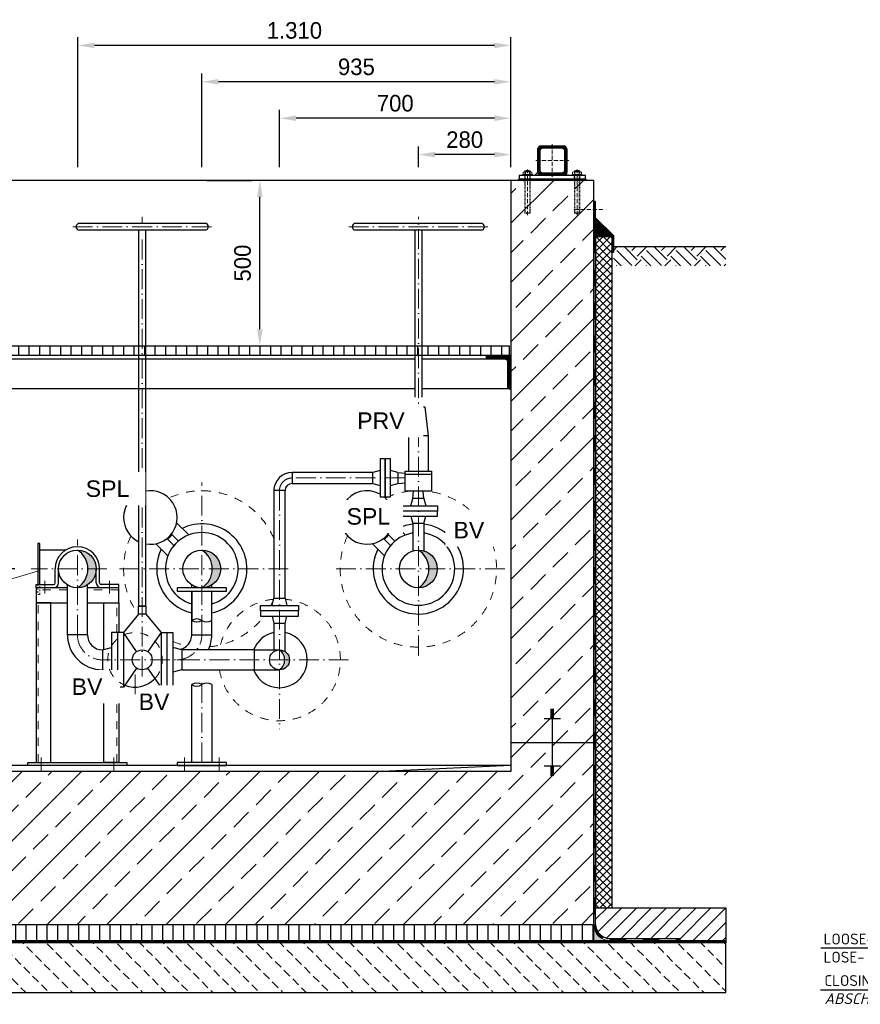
# Model space of a CAD drawing. Header units: millimetres. Extents: x 3814 to 923545, y -36595 to -4911.
# Tile 50 of 54: x 29420 to 31962, y -13142 to -10165. Entities that reach past the tile are written whole.
import ezdxf

# ---------------------------------------------------------------- set-up
doc = ezdxf.new("R2010")
doc.units = ezdxf.units.MM
doc.linetypes.add('ACAD_ISO10W100', pattern=[18, 12, -3, 0, -3])
doc.linetypes.add('JIS_02_1.0', pattern=[2, 1, -1])
for name, color, linetype, lineweight in [('Bemaßung', 7, 'Continuous', 9), ('Beschriftung', 7, 'Continuous', 9), ('P------T2', 7, 'Continuous', 18), ('P-DABDICHTUNG', 7, 'Continuous', 18)]:
    doc.layers.add(name, color=color, linetype=linetype, lineweight=lineweight)
doc.layers.add('P-MU050ENTL', color=7, linetype='Continuous')
doc.layers.add('Rohrdurchführung mit Folienabdeckung', color=7, linetype='Continuous')
doc.styles.add('LBB3.5M1000', font='isocp.shx', dxfattribs={"height": 3.5})
doc.dimstyles.new('DIN', dxfattribs={"dimtxt": 2.5, "dimasz": 2.5, "dimexe": 1.25, "dimexo": 0.625, "dimtad": 1, "dimtih": 1, "dimdec": 4, "dimdsep": 46, "dimlunit": 6, "dimtxsty": 'Standard', "dimcen": 2.5, "dimadec": 0, "dimazin": 0, "dimtfac": 1, "dimtdec": 4, "dimtmove": 0, "dimatfit": 3, "dimfxl": 0, "dimtvp": 1, "dimtolj": 1, "dimtzin": 0, "dimarcsym": 0})

# ---------------------------------------------------------------- blocks, each defined once
blk = doc.blocks.new('*D34')
at = {"layer": 'Bemaßung', "color": 0, "lineweight": -2, "transparency": 16777216}
for p, q in [((29405, -10650.6), (29340.5, -10650.6)), ((29365.5, -11775.6), (29365.5, -10700.6)), ((29405, -11825.6), (29340.5, -11825.6))]:
    blk.add_line(p, q, dxfattribs=at)
at = {"layer": 'Bemaßung', "color": 0, "transparency": 16777216}
for points in [[(29357.2, -10700.6), (29373.8, -10700.6), (29365.5, -10650.6)], [(29357.2, -11775.6), (29373.8, -11775.6), (29365.5, -11825.6)]]:
    blk.add_solid(points, dxfattribs=at)
at = {"layer": 'DEFPOINTS', "color": 0, "transparency": 16777216}
for p in [(29365.5, -10650.6), (29505, -10650.6), (29505, -11825.6)]:
    blk.add_point(p, dxfattribs=at)
at = {"layer": 'Bemaßung', "color": 0, "transparency": 16777216, "insert": (29293.5, -11435.8), "char_height": 50, "attachment_point": 5, "rotation": 90}
blk.add_mtext('\\A1;1.175', dxfattribs=at)
blk = doc.blocks.new('*D35')
at = {"layer": 'Bemaßung', "color": 0, "lineweight": -2, "transparency": 16777216}
for p, q in [((29986.2, -10650.6), (30121.2, -10650.6)), ((30146.2, -11100.6), (30146.2, -10700.6)), ((29986.2, -11150.6), (30121.2, -11150.6))]:
    blk.add_line(p, q, dxfattribs=at)
at = {"layer": 'Bemaßung', "color": 0, "transparency": 16777216}
for points in [[(30137.8, -10700.6), (30154.5, -10700.6), (30146.2, -10650.6)], [(30137.8, -11100.6), (30154.5, -11100.6), (30146.2, -11150.6)]]:
    blk.add_solid(points, dxfattribs=at)
at = {"layer": 'DEFPOINTS', "color": 0, "transparency": 16777216}
for p in [(30146.2, -10650.6), (30146.2, -10650.6), (30146.2, -11150.6)]:
    blk.add_point(p, dxfattribs=at)
at = {"layer": 'Bemaßung', "color": 0, "transparency": 16777216, "insert": (30094.1, -10900.6), "char_height": 50, "attachment_point": 5, "rotation": 90}
blk.add_mtext('\\A1;500', dxfattribs=at)
blk = doc.blocks.new('*D39')
at = {"layer": 'Bemaßung', "color": 0, "lineweight": -2, "transparency": 16777216}
for p, q in [((30625.7, -10610.6), (30625.7, -10547.6)), ((30905.7, -10610.6), (30905.7, -10547.6)), ((30855.7, -10572.6), (30675.7, -10572.6))]:
    blk.add_line(p, q, dxfattribs=at)
at = {"layer": 'Bemaßung', "color": 0, "transparency": 16777216}
for points in [[(30675.7, -10564.2), (30675.7, -10580.9), (30625.7, -10572.6)], [(30855.7, -10564.2), (30855.7, -10580.9), (30905.7, -10572.6)]]:
    blk.add_solid(points, dxfattribs=at)
at = {"layer": 'DEFPOINTS', "color": 0, "transparency": 16777216}
for p in [(30625.7, -10572.6), (30625.7, -10650.6), (30905.7, -10650.6)]:
    blk.add_point(p, dxfattribs=at)
at = {"layer": 'Bemaßung', "color": 0, "transparency": 16777216, "insert": (30765.7, -10527.6), "char_height": 50, "attachment_point": 5}
blk.add_mtext('\\A1;280', dxfattribs=at)
blk = doc.blocks.new('*D40')
at = {"layer": 'Bemaßung', "color": 0, "lineweight": -2, "transparency": 16777216}
for p, q in [((30205.7, -10610.6), (30205.7, -10437.5)), ((30905.7, -10610.6), (30905.7, -10437.5)), ((30855.7, -10462.5), (30255.7, -10462.5))]:
    blk.add_line(p, q, dxfattribs=at)
at = {"layer": 'Bemaßung', "color": 0, "transparency": 16777216}
for points in [[(30255.7, -10454.2), (30255.7, -10470.8), (30205.7, -10462.5)], [(30855.7, -10454.2), (30855.7, -10470.8), (30905.7, -10462.5)]]:
    blk.add_solid(points, dxfattribs=at)
at = {"layer": 'DEFPOINTS', "color": 0, "transparency": 16777216}
for p in [(30205.7, -10462.5), (30205.7, -10650.6), (30905.7, -10650.6)]:
    blk.add_point(p, dxfattribs=at)
at = {"layer": 'Bemaßung', "color": 0, "transparency": 16777216, "insert": (30555.7, -10417.5), "char_height": 50, "attachment_point": 5}
blk.add_mtext('\\A1;700', dxfattribs=at)
blk = doc.blocks.new('*D41')
at = {"layer": 'Bemaßung', "color": 0, "lineweight": -2, "transparency": 16777216}
for p, q in [((29970.7, -10610.6), (29970.7, -10327.4)), ((30905.7, -10610.6), (30905.7, -10327.4)), ((30855.7, -10352.4), (30020.7, -10352.4))]:
    blk.add_line(p, q, dxfattribs=at)
at = {"layer": 'Bemaßung', "color": 0, "transparency": 16777216}
for points in [[(30020.7, -10344.1), (30020.7, -10360.8), (29970.7, -10352.4)], [(30855.7, -10344.1), (30855.7, -10360.8), (30905.7, -10352.4)]]:
    blk.add_solid(points, dxfattribs=at)
at = {"layer": 'DEFPOINTS', "color": 0, "transparency": 16777216}
for p in [(29970.7, -10352.4), (29970.7, -10650.6), (30905.7, -10650.6)]:
    blk.add_point(p, dxfattribs=at)
at = {"layer": 'Bemaßung', "color": 0, "transparency": 16777216, "insert": (30438.2, -10307.4), "char_height": 50, "attachment_point": 5}
blk.add_mtext('\\A1;935', dxfattribs=at)
blk = doc.blocks.new('*D46')
at = {"layer": 'Bemaßung', "color": 0, "lineweight": -2, "transparency": 16777216}
for p, q in [((29595.7, -10610.6), (29595.7, -10217.3)), ((30855.7, -10242.3), (29645.7, -10242.3)), ((30905.7, -10610.6), (30905.7, -10217.3))]:
    blk.add_line(p, q, dxfattribs=at)
at = {"layer": 'Bemaßung', "color": 0, "transparency": 16777216}
for points in [[(29645.7, -10234), (29645.7, -10250.7), (29595.7, -10242.3)], [(30855.7, -10234), (30855.7, -10250.7), (30905.7, -10242.3)]]:
    blk.add_solid(points, dxfattribs=at)
at = {"layer": 'DEFPOINTS', "color": 0, "transparency": 16777216}
for p in [(29595.7, -10242.3), (29595.7, -10650.6), (30905.7, -10650.6)]:
    blk.add_point(p, dxfattribs=at)
at = {"layer": 'Bemaßung', "color": 0, "transparency": 16777216, "insert": (30250.7, -10197.3), "char_height": 50, "attachment_point": 5}
blk.add_mtext('\\A1;1.310', dxfattribs=at)

msp = doc.modelspace()

# ---------------------------------------------------------------- hatches: boundary and pattern name
at = {"lineweight": 5}
h = msp.add_hatch(dxfattribs=at)
h.set_pattern_fill('ANSI31', color=0)
h.set_pattern_definition([(45, (-121417.2412, 28680.0378), (-2.24506403, 2.24506403), [])])
edge = h.paths.add_edge_path()
edge.add_line((31063.66479, -10545.55504), (30997.66479, -10545.55504))
edge.add_arc((30997.66479, -10557.55504), 12, 90, 180)
edge.add_line((30985.66479, -10557.55504), (30985.66479, -10623.55504))
edge.add_arc((30997.66479, -10623.55504), 12, 180, 270)
edge.add_line((30997.66479, -10635.55504), (31063.66479, -10635.55504))
edge.add_arc((31063.66479, -10623.55504), 12, 270, 360)
edge.add_line((31075.66479, -10623.55504), (31075.66479, -10557.55504))
edge.add_arc((31063.66479, -10557.55504), 12, 0, 90)
edge = h.paths.add_edge_path(flags=16)
edge.add_arc((31059.66479, -10619.55504), 8, 270, 360)
edge.add_line((31067.66479, -10619.55504), (31067.66479, -10561.55504))
edge.add_arc((31059.66479, -10561.55504), 8, 0, 90)
edge.add_line((31059.66479, -10553.55504), (31001.66479, -10553.55504))
edge.add_arc((31001.66479, -10561.55504), 8, 90, 180)
edge.add_line((30993.66479, -10561.55504), (30993.66479, -10619.55504))
edge.add_arc((31001.66479, -10619.55504), 8, 180, 270)
edge.add_line((31001.66479, -10627.55504), (31059.66479, -10627.55504))
h = msp.add_hatch(color=0)
h.dxf.hatch_style = 1
h.paths.add_polyline_path([(30986.08675, -10626.70924), (30977.24096, -10635.55504), (30997.66479, -10635.55504, -0.338290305)])
h.paths.add_polyline_path([(31075.24283, -10626.70924, -0.338290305), (31063.66479, -10635.55504), (31084.08862, -10635.55504)])
at = {"lineweight": 0}
h = msp.add_hatch(dxfattribs=at)
h.set_pattern_fill('ANSI33', color=256, scale=20)
h.set_pattern_definition([(45, (24162.66, -11775.56), (-89.8026, 89.8026), []), (45, (24252.46, -11775.56), (-89.8026, 89.8026), [63.5, -31.75])])
h.paths.add_polyline_path([(31155.66479, -10650.55504), (30905.66479, -10650.55504), (30905.66479, -12437.87366), (30230.66479, -12437.87366), (29680.66479, -12437.87366), (29005.66479, -12437.87366), (29005.66479, -10650.55504), (28755.66479, -10650.55504), (28755.66479, -12900.55504), (31155.66479, -12900.55504)])
at = {"lineweight": 5}
h = msp.add_hatch(dxfattribs=at)
h.set_pattern_fill('ANSI36', color=256, angle=90)
h.set_pattern_definition([(135, (27727.6648, -10792.555), (-6.173926, 1.683798), [7.9375, -1.5875, 0, -1.5875])])
h.paths.add_polyline_path([(31155.66479, -10764.55504), (31211.66479, -10820.55504), (31161.66479, -10820.55504), (31155.66479, -10820.55504)])
h = msp.add_hatch(dxfattribs=at)
h.set_pattern_fill('ANSI37', color=256, scale=5)
h.set_pattern_definition([(45, (29455.665, -11830.805), (-11.22532, 11.22532), []), (135, (29455.665, -11830.805), (-11.22532, -11.22532), [])])
h.paths.add_polyline_path([(31211.66479, -10820.55504), (31161.66479, -10820.55504), (31161.66479, -12850.55504), (31211.66479, -12850.55504)])
h = msp.add_hatch()
h.set_pattern_fill('EARTH', color=256, scale=10, angle=45)
h.set_pattern_definition([(45, (15662.184, -10879.69), (7e-15, 89.80256), [63.5, -63.5]), (45, (15645.346, -10862.855), (7e-15, 89.80256), [63.5, -63.5]), (45, (15628.51, -10846.02), (7e-15, 89.80256), [63.5, -63.5]), (135, (15628.51, -10834.79), (-89.80256, 7e-15), [63.5, -63.5]), (135, (15645.346, -10817.954), (-89.80256, 7e-15), [63.5, -63.5]), (135, (15662.184, -10801.116), (-89.80256, 7e-15), [63.5, -63.5])])
h.paths.add_polyline_path([(31215.62222, -10908.83069), (31215.62222, -10850.55504), (31555.66479, -10850.55504), (31555.66479, -10908.83069)])
h = msp.add_hatch()
h.set_pattern_fill('ANSI31', color=256, scale=10, angle=45)
h.set_pattern_definition([(90, (-62022.856, 27169.223), (-31.75, 5e-15), [])])
h.paths.add_polyline_path([(30900.66479, -11180.55504), (29010.66479, -11180.55504), (29010.66479, -11150.55504), (30900.66479, -11150.55504)])
at = {"lineweight": 9}
h = msp.add_hatch(dxfattribs=at)
h.set_pattern_fill('ANSI31', color=256)
h.set_pattern_definition([(45, (-61022.856, 27169.2227), (-2.24506403, 2.24506403), [])])
edge = h.paths.add_edge_path()
edge.add_line((30905.66479, -11280.55504), (30905.66479, -11180.55504))
edge.add_line((30905.66479, -11180.55504), (30830.66479, -11180.55504))
edge.add_line((30830.66479, -11180.55504), (30830.66479, -11185.55504))
edge.add_arc((30835.66479, -11185.55504), 5, 540, 630)
edge.add_line((30835.66479, -11190.55504), (30885.66479, -11190.55504))
edge.add_arc((30885.66479, -11200.55504), 10, 360, 450, ccw=False)
edge.add_line((30895.66479, -11200.55504), (30895.66479, -11275.55504))
edge.add_arc((30900.66479, -11275.55504), 5, 540, 630)
edge.add_line((30900.66479, -11280.55504), (30905.66479, -11280.55504))
h = msp.add_hatch(color=256)
h.dxf.hatch_style = 1
h.paths.add_polyline_path([(29594.38073, -11768.40504, -0.4142135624), (29651.53073, -11825.55504), (29626.13328, -11825.55504, 0.2591442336)])
h.paths.add_polyline_path([(29626.13328, -11825.55504), (29651.53073, -11825.55504, -0.4142135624), (29594.38073, -11882.70504, 0.2591442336)])
h = msp.add_hatch(color=256)
h.dxf.hatch_style = 1
h.paths.add_polyline_path([(29970.66479, -11768.40504, -0.4142135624), (30027.81479, -11825.55504), (30002.41734, -11825.55504, 0.2591442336)])
h.paths.add_polyline_path([(30002.41734, -11825.55504), (30027.81479, -11825.55504, -0.4142135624), (29970.66479, -11882.70504, 0.2591442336)])
h = msp.add_hatch(color=256)
h.dxf.hatch_style = 1
h.paths.add_polyline_path([(30625.66479, -11768.40504, -0.4142135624), (30682.81479, -11825.55504), (30657.41734, -11825.55504, 0.2591442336)])
h.paths.add_polyline_path([(30657.41734, -11825.55504), (30682.81479, -11825.55504, -0.4142135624), (30625.66479, -11882.70504, 0.2591442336)])
h = msp.add_hatch(color=256)
h.dxf.hatch_style = 1
h.paths.add_polyline_path([(30205.66479, -12070.40504, -0.4142135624), (30235.81479, -12100.55504), (30221.34716, -12100.55504, 0.2445224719)])
h.paths.add_polyline_path([(30221.34716, -12100.55504), (30235.81479, -12100.55504, -0.4142135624), (30205.66479, -12130.70504, 0.2445224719)])
h = msp.add_hatch()
h.set_pattern_fill('ANSI31', color=256, scale=10)
h.set_pattern_definition([(45, (32358.665, -12900.555), (-22.4506, 22.4506), [])])
edge = h.paths.add_edge_path()
edge.add_line((31416.03992, -12942.91101), (31416.03992, -12950.55504))
edge.add_line((31416.03992, -12950.55504), (31555.66479, -12950.55504))
edge.add_line((31555.66479, -12950.55504), (31555.66479, -12850.55504))
edge.add_line((31555.66479, -12850.55504), (31161.66479, -12850.55504))
edge.add_line((31161.66479, -12850.55504), (31161.66479, -12900.55504))
edge.add_arc((31204.02077, -12900.55504), 42.35598, 180, 270)
edge.add_line((31204.02077, -12942.91101), (31416.03992, -12942.91101))
h = msp.add_hatch()
h.set_pattern_fill('ANSI31', color=256, scale=10, angle=45)
h.set_pattern_definition([(90, (30455.665, -12925.555), (-31.75, 5e-15), [])])
h.paths.add_polyline_path([(28755.66479, -12900.55504), (31155.66479, -12900.55504), (31155.66479, -12950.55504), (28755.66479, -12950.55504)])
at = {"lineweight": 0}
h = msp.add_hatch(dxfattribs=at)
h.set_pattern_fill('AR-CONC', color=256, scale=0.48356)
h.set_pattern_definition([(50, (32237.837, -12925.555), (3.468382, -0.303444), [0.36267, -3.989368]), (355, (32237.837, -12925.555), (-0.670946, 3.637299), [0.290136, -3.191495]), (100.45144, (32238.126, -12925.5803), (2.797436, 3.333854), [0.308222, -3.390441]), (46.1842, (32237.837, -12924.588), (5.16075, -0.800385), [0.544005, -5.984052]), (96.63564, (32238.267, -12924.6546), (4.51965, 4.710446), [0.462333, -5.085665]), (351.18416, (32237.837, -12924.588), (4.51965, 4.710446), [0.435204, -4.787242]), (21, (32238.3205, -12924.8297), (2.8864024, -1.946903), [0.36267, -3.989368]), (326, (32238.3205, -12924.8297), (1.176575, 3.506534), [0.290136, -3.191495]), (71.45144, (32238.561, -12924.992), (4.062977, 1.559631), [0.308222, -3.390441]), (37.5, (32237.837, -12925.555), (0.0588002, 1.6097408), [0, -3.1528098, 0, -3.2398505, 0, -3.2035835]), (7.5, (32237.837, -12925.555), (1.2720985, 1.9072164), [0, -1.8471984, 0, -3.0802758, 0, -1.2209884]), (327.5, (32236.7586, -12925.555), (2.5813506, -0.1090663), [0, -1.2088994, 0, -3.7717663, 0, -5.0048437]), (317.5, (32236.275, -12925.555), (2.8200537, 0.4840674), [0, -1.5715693, 0, -2.5048397, 0, -3.5541644])])
edge = h.paths.add_edge_path()
edge.add_line((31229.96386, -12950.55504), (31204.02077, -12948.91101))
edge.add_arc((31204.02077, -12900.55504), 48.35598, 180, 270, ccw=False)
edge.add_line((31155.66479, -12900.55504), (31155.66479, -12950.55504))
edge.add_line((31155.66479, -12950.55504), (31229.96386, -12950.55504))
h = msp.add_hatch(dxfattribs=at)
h.set_pattern_fill('BETON_UNBEWEHRT', color=256, scale=200, angle=90, pattern_type=2)
h.set_pattern_definition([(135, (9474.31, -12871.2), (-35.35534, -35.35534), [25, -12.5])])
h.paths.add_polyline_path([(31555.66479, -12956.55504), (28355.66479, -12956.55504), (28355.66479, -13106.55504), (31555.66479, -13106.55504)])
at = {"layer": 'P-DABDICHTUNG'}
h = msp.add_hatch(dxfattribs=at)
h.set_pattern_fill('PLAST', scale=6, angle=90, style=0)
h.set_pattern_definition([(90, (17529.5794, -14250.1225), (-1.5, 9e-17), []), (90, (17529.3919, -14250.1225), (-1.5, 9e-17), []), (90, (17529.2044, -14250.1225), (-1.5, 9e-17), [])])
h.paths.add_polyline_path([(31416.03992, -12950.55504), (31416.03992, -12948.91101), (31356.53281, -12948.91101), (31356.53281, -12950.55504)])

# ---------------------------------------------------------------- linework, layer by layer
at = {"linetype": 'ACAD_ISO10W100', "lineweight": 5}
for p, q in [((31030.66479, -10540.55504), (31030.66479, -10640.55504)), ((30980.66479, -10590.55504), (31080.66479, -10590.55504)), ((30955.66479, -10755.55504), (30955.66479, -10617.49404)), ((31105.66479, -10755.55504), (31105.66479, -10617.49404)), ((31183.75284, -10738.32579), (31096.24177, -10738.32579))]:
    msp.add_line(p, q, dxfattribs=at)
at = {"linetype": 'Continuous', "lineweight": 9}
for p, q in [((30942.26479, -10631.55504), (30942.26479, -10625.55504)), ((30945.72899, -10624.55504), (30965.60059, -10624.55504)), ((30947.66479, -10622.05504), (30963.66479, -10622.05504)), ((30947.66479, -10622.05504), (30947.66479, -10624.55504)), ((30948.88979, -10621.61994), (30948.88979, -10624.55504)), ((30949.19299, -10631.55504), (30949.19299, -10625.55504)), ((30962.13659, -10631.55504), (30962.13659, -10625.55504)), ((30962.43979, -10621.61994), (30962.43979, -10624.55504)), ((30963.66479, -10622.05504), (30963.66479, -10624.55504)), ((30969.06479, -10631.55504), (30969.06479, -10625.55504)), ((31092.26479, -10631.55504), (31092.26479, -10625.55504)), ((31115.60059, -10624.55504), (31095.72899, -10624.55504)), ((31113.66479, -10622.05504), (31097.66479, -10622.05504)), ((31097.66479, -10622.05504), (31097.66479, -10624.55504)), ((31098.88979, -10621.61994), (31098.88979, -10624.55504)), ((31099.19299, -10631.55504), (31099.19299, -10625.55504)), ((31112.13659, -10631.55504), (31112.13659, -10625.55504)), ((31112.43979, -10621.61994), (31112.43979, -10624.55504)), ((31113.66479, -10622.05504), (31113.66479, -10624.55504)), ((31119.06479, -10631.55504), (31119.06479, -10625.55504)), ((30940.66479, -10635.55504), (30940.66479, -10632.55504)), ((30940.66479, -10632.55504), (30970.66479, -10632.55504)), ((30970.66479, -10635.55504), (30970.66479, -10632.55504)), ((31120.66479, -10632.55504), (31090.66479, -10632.55504)), ((31090.66479, -10635.55504), (31090.66479, -10632.55504)), ((31120.66479, -10635.55504), (31120.66479, -10632.55504))]:
    msp.add_line(p, q, dxfattribs=at)
at = {"linetype": 'JIS_02_1.0', "lineweight": 5, "ltscale": 2}
for p, q in [((30947.66479, -10749.05504), (30947.66479, -10622.05504)), ((30948.88979, -10749.4901), (30948.88979, -10624.55504)), ((30962.43979, -10749.4901), (30962.43979, -10624.55504)), ((30963.66479, -10749.05504), (30963.66479, -10622.05504)), ((31097.66479, -10749.05504), (31097.66479, -10622.05504)), ((31098.88979, -10749.4901), (31098.88979, -10624.55504)), ((31112.43979, -10749.4901), (31112.43979, -10624.55504)), ((31113.66479, -10749.05504), (31113.66479, -10622.05504)), ((30947.16479, -10650.55504), (30947.16479, -10632.55504)), ((30964.16479, -10650.55504), (30964.16479, -10632.55504)), ((31097.16479, -10650.55504), (31097.16479, -10632.55504)), ((31114.16479, -10650.55504), (31114.16479, -10632.55504)), ((30947.66479, -10749.05504), (30963.66479, -10749.05504)), ((31113.66479, -10749.05504), (31097.66479, -10749.05504))]:
    msp.add_line(p, q, dxfattribs=at)
for p, q in [((30986.08675, -10626.70924), (30977.24096, -10635.55504)), ((30905.66479, -10650.55504), (29005.66479, -10650.55504)), ((31155.66479, -10650.55504), (30905.66479, -10650.55504)), ((30905.66479, -10650.55504), (30905.66479, -12437.87366)), ((30930.66479, -10645.55504), (30925.66479, -10650.55504)), ((31130.66479, -10645.55504), (31135.66479, -10650.55504)), ((31155.66479, -10650.55504), (31155.66479, -12900.55504)), ((31211.66479, -10820.55504), (31155.66479, -10764.55504)), ((31155.66479, -10820.55504), (31201.66479, -10820.55504)), ((31161.66479, -12900.55504), (31161.66479, -10830.05504)), ((31215.62222, -10850.55504), (31555.66479, -10850.55504)), ((29075.66479, -11190.55504), (30615.66479, -11190.55504)), ((30635.66479, -11190.55504), (30885.66479, -11190.55504)), ((30615.66479, -11280.55504), (29010.66479, -11280.55504)), ((30900.66479, -11280.55504), (30635.66479, -11280.55504)), ((30605.66479, -11335.40504), (30595.66479, -11422.90504)), ((30605.66479, -11335.40504), (30645.66479, -11335.40504)), ((30645.66479, -11335.40504), (30655.66479, -11422.90504)), ((30655.66479, -11422.90504), (30595.66479, -11422.90504)), ((30595.66479, -11422.90504), (30595.66479, -11530.40504)), ((30655.66479, -11422.90504), (30655.66479, -11530.40504)), ((30509.66479, -11527.90504), (30487.66479, -11533.55504)), ((30563.66479, -11533.55504), (30541.66479, -11527.90504)), ((30563.66479, -11533.55504), (30563.66479, -11567.25504)), ((30563.66479, -11533.55504), (30585.66479, -11535.47979)), ((30665.66479, -11540.40504), (30585.66479, -11540.40504)), ((30487.66479, -11567.25504), (30509.66479, -11572.90504)), ((30541.66479, -11572.90504), (30563.66479, -11567.25504)), ((30563.66479, -11567.25504), (30585.66479, -11565.33028)), ((30603.16479, -11634.40504), (30608.81479, -11612.40504)), ((30608.81479, -11612.40504), (30610.73954, -11590.40504)), ((30642.51479, -11612.40504), (30608.81479, -11612.40504)), ((30642.51479, -11612.40504), (30640.59004, -11590.40504)), ((30642.51479, -11612.40504), (30648.16479, -11634.40504)), ((30603.16479, -11666.40504), (30608.81479, -11688.40504)), ((30642.51479, -11688.40504), (30648.16479, -11666.40504)), ((29894.42541, -11686.38315), (29930.99824, -11722.95599)), ((30549.42541, -11686.38315), (30585.99824, -11722.95599)), ((30642.51479, -11688.40504), (30608.81479, -11688.40504)), ((30608.81479, -11688.40504), (30608.81479, -11770.94551)), ((30642.51479, -11688.40504), (30642.51479, -11770.94551)), ((29878.69917, -11720.15439), (29899.89118, -11741.34639)), ((30533.69917, -11720.15439), (30554.89118, -11741.34639)), ((29831.49291, -11749.31566), (29868.06574, -11785.88849)), ((29865.26414, -11733.58941), (29886.45615, -11754.78142)), ((30486.49291, -11749.31566), (30523.06574, -11785.88849)), ((30520.26414, -11733.58941), (30541.45615, -11754.78142)), ((29564.23073, -12024.55504), (29564.23073, -11874.10501)), ((29624.53073, -12024.55504), (29624.53073, -11874.10501)), ((29940.51479, -11882.70504), (29940.51479, -11874.10501)), ((30000.81479, -11882.70504), (30000.81479, -11874.10501)), ((29940.51479, -12024.55504), (29940.51479, -11892.70504)), ((29940.66479, -11892.70504), (29940.66479, -11981.37787)), ((30000.66479, -11981.37787), (30000.66479, -11892.70504)), ((30000.81479, -12024.55504), (30000.81479, -11892.70504)), ((30183.16479, -11936.40504), (30188.81479, -11914.40504)), ((30222.51479, -11914.40504), (30228.16479, -11936.40504)), ((30183.16479, -11968.40504), (30188.81479, -11990.40504)), ((30222.51479, -11990.40504), (30228.16479, -11968.40504)), ((30222.51479, -11990.40504), (30188.81479, -11990.40504)), ((30188.81479, -11990.40504), (30188.81479, -12070.40504)), ((30222.51479, -12075.55304), (30222.51479, -11990.40504)), ((29773.24251, -12075.74972), (29733.38073, -12018.05504)), ((29847.38073, -12018.05504), (29807.51895, -12075.74972)), ((29773.24251, -12125.36035), (29733.38073, -12183.05504)), ((29847.38073, -12183.05504), (29807.51895, -12125.36035)), ((29940.66479, -12410.55504), (29940.66479, -12175.45872)), ((30000.66479, -12175.45872), (30000.66479, -12410.55504)), ((31035.66479, -12250.90176), (31025.66479, -12250.90176)), ((31035.66479, -12254.42166), (31025.66479, -12254.42166)), ((31035.66479, -12257.94156), (31025.66479, -12257.94156)), ((31035.66479, -12261.46147), (31025.66479, -12261.46147)), ((31035.66479, -12264.98137), (31025.66479, -12264.98137)), ((31030.66479, -12250.55504), (31030.66479, -12350.55504)), ((31055.66479, -12279.06099), (31005.66479, -12279.06099)), ((31035.66479, -12268.50128), (31025.66479, -12268.50128)), ((31035.66479, -12272.02118), (31025.66479, -12272.02118)), ((31035.66479, -12275.54109), (31025.66479, -12275.54109)), ((30905.66479, -12350.55504), (31155.66479, -12350.55504)), ((31030.66479, -12350.55504), (31030.66479, -12450.55504)), ((30905.66479, -12420.55504), (29005.66479, -12420.55504)), ((30905.66479, -12437.87366), (29005.66479, -12437.87366)), ((30905.66479, -12420.55504), (30515.99571, -12437.87366)), ((31055.66479, -12422.04908), (31005.66479, -12422.04908)), ((31035.66479, -12425.56898), (31025.66479, -12425.56898)), ((31035.66479, -12429.08889), (31025.66479, -12429.08889)), ((31035.66479, -12432.60879), (31025.66479, -12432.60879)), ((31035.66479, -12436.1287), (31025.66479, -12436.1287)), ((31035.66479, -12439.6486), (31025.66479, -12439.6486)), ((31035.66479, -12443.16851), (31025.66479, -12443.16851)), ((31035.66479, -12446.68841), (31025.66479, -12446.68841)), ((31035.66479, -12450.20832), (31025.66479, -12450.20832)), ((31161.66479, -12850.55504), (31555.66479, -12850.55504)), ((31161.66479, -12900.55504), (31161.66479, -12850.55504)), ((31555.66479, -12850.55504), (31555.66479, -12956.55504)), ((28755.66479, -12900.55504), (31155.66479, -12900.55504)), ((31155.66479, -12950.55504), (31555.66479, -12950.55504)), ((31155.66479, -12950.55504), (31555.66479, -12950.55504)), ((31155.66479, -12950.55504), (31555.66479, -12950.55504)), ((31555.66479, -12950.55504), (31155.66479, -12950.55504)), ((31161.66479, -12950.55504), (31555.66479, -12950.55504)), ((31161.66479, -12950.55504), (31555.66479, -12950.55504)), ((31204.02077, -12942.91101), (31416.03992, -12942.91101)), ((31204.02077, -12948.91101), (31416.03992, -12948.91101)), ((31416.03992, -12942.91101), (31416.03992, -12950.55504)), ((31555.66479, -12950.55504), (31555.66479, -12956.55504)), ((31555.66479, -12950.55504), (31555.66479, -12956.55504))]:
    msp.add_line(p, q)
at = {"linetype": 'ACAD_ISO10W100', "lineweight": 18, "ltscale": 5}
for p, q in [((29790.38073, -10780.55504), (29790.38073, -10760.55504)), ((30625.66479, -11308.46544), (30625.66479, -10760.55504)), ((30000.38073, -10790.55504), (29580.38073, -10790.55504)), ((29790.38073, -12150.70504), (29790.38073, -10800.55504)), ((30835.66479, -10790.55504), (30415.66479, -10790.55504)), ((30625.66479, -12087.05504), (30625.66479, -11322.29094)), ((30585.66479, -11550.40504), (30243.66479, -11550.40504)), ((29970.66479, -12024.55504), (29970.66479, -11564.05504)), ((30205.66479, -11588.40504), (30205.66479, -12309.70504)), ((29594.38073, -12024.55504), (29594.38073, -11736.21171)), ((29683.72405, -11825.55504), (29454.38073, -11825.55504)), ((30232.16479, -11825.55504), (29709.16479, -11825.55504)), ((30887.16479, -11825.55504), (30364.16479, -11825.55504)), ((29495.80573, -11861.75676), (29495.80573, -11899.95458)), ((29691.39279, -11861.75676), (29691.39279, -11899.95458)), ((30414.81479, -12100.55504), (29670.38073, -12100.55504)), ((29970.66479, -12410.55504), (29970.66479, -12169.74511)), ((29484.38073, -12435.55504), (29484.38073, -12395.55504)), ((29704.38073, -12435.55504), (29704.38073, -12395.55504)), ((29918.16479, -12435.55504), (29918.16479, -12395.55504)), ((30023.16479, -12435.55504), (30023.16479, -12395.55504))]:
    msp.add_line(p, q, dxfattribs=at)
at = {"linetype": 'JIS_02_1.0', "lineweight": 25, "ltscale": 50}
for p, q in [((31158.66479, -10820.55504), (31158.66479, -12900.55504)), ((31204.02077, -12945.91101), (31416.03992, -12945.91101)), ((31555.66479, -12953.55504), (28355.66479, -12953.55504)), ((28355.66479, -12953.55504), (31555.66479, -12953.55504))]:
    msp.add_line(p, q, dxfattribs=at)
at = {"linetype": 'JIS_02_1.0', "lineweight": 18, "ltscale": 25}
for p, q in [((29564.23073, -11888.70504), (29469.38073, -11888.70504)), ((29719.38073, -11888.70504), (29624.53073, -11888.70504)), ((29475.38073, -12410.55504), (29475.38073, -11927.70504)), ((29713.38073, -12018.05504), (29713.38073, -11927.70504)), ((29713.38073, -12410.55504), (29713.38073, -12183.05504))]:
    msp.add_line(p, q, dxfattribs=at)
at = {"lineweight": 9}
for points in [[(31063.66479, -10545.55504), (30997.66479, -10545.55504, 0.4142135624), (30985.66479, -10557.55504), (30985.66479, -10623.55504, 0.4142135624), (30997.66479, -10635.55504), (31063.66479, -10635.55504, 0.4142135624), (31075.66479, -10623.55504), (31075.66479, -10557.55504, 0.4142135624)], [(31059.66479, -10627.55504, 0.4142135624), (31067.66479, -10619.55504), (31067.66479, -10561.55504, 0.4142135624), (31059.66479, -10553.55504), (31001.66479, -10553.55504, 0.4142135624), (30993.66479, -10561.55504), (30993.66479, -10619.55504, 0.4142135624), (31001.66479, -10627.55504)]]:
    msp.add_lwpolyline(points, format="xyb", close=True, dxfattribs=at)
for points in [[(30930.66479, -10645.55504), (31130.66479, -10645.55504), (31130.66479, -10635.55504), (30930.66479, -10635.55504)], [(31213.62222, -10868.43827), (31213.62222, -10818.43827), (31158.50974, -10763.32579), (31158.50974, -10713.32579), (31160.50974, -10713.32579), (31160.50974, -10762.49737), (31215.62222, -10817.60985), (31215.62222, -10868.43827)], [(31211.66479, -10820.55504), (31161.66479, -10820.55504), (31161.66479, -12850.55504), (31211.66479, -12850.55504)], [(30900.66479, -11180.55504), (29010.66479, -11180.55504), (29010.66479, -11150.55504), (30900.66479, -11150.55504)], [(30487.66479, -11533.55504), (30243.66479, -11533.55504), (30243.66479, -11567.25504), (30487.66479, -11567.25504)], [(30665.66479, -11590.40504), (30585.66479, -11590.40504), (30585.66479, -11530.40504), (30665.66479, -11530.40504)], [(30222.51479, -11588.40504), (30188.81479, -11588.40504), (30188.81479, -11914.40504), (30222.51479, -11914.40504)], [(29480.38073, -11872.70504), (29480.38073, -11748.51262), (29474.38073, -11748.51262), (29474.38073, -11872.70504)], [(30263.16479, -11952.40504), (30148.16479, -11952.40504), (30148.16479, -11936.40504), (30263.16479, -11936.40504)], [(30263.16479, -11952.40504), (30148.16479, -11952.40504), (30148.16479, -11968.40504), (30263.16479, -11968.40504)], [(30045.66479, -12410.55504), (29895.66479, -12410.55504), (29895.66479, -12420.55504), (30045.66479, -12420.55504)], [(28755.66479, -12900.55504), (31155.66479, -12900.55504), (31155.66479, -12950.55504), (28755.66479, -12950.55504)], [(31555.66479, -12956.55504), (28355.66479, -12956.55504), (28355.66479, -13106.55504), (31555.66479, -13106.55504)]]:
    msp.add_lwpolyline(points, close=True)
msp.add_lwpolyline([(30905.66479, -11280.55504), (30905.66479, -11180.55504), (30830.66479, -11180.55504), (30830.66479, -11185.55504, 0.4142135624), (30835.66479, -11190.55504), (30885.66479, -11190.55504, -0.4142135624), (30895.66479, -11200.55504), (30895.66479, -11275.55504, 0.4142135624), (30900.66479, -11280.55504)], format="xyb", close=True)
for points in [[(30525.66479, -11550.40504), (30525.66479, -11492.90504), (30509.66479, -11492.90504), (30509.66479, -11550.40504)], [(30541.66479, -11550.40504), (30541.66479, -11492.90504), (30525.66479, -11492.90504), (30525.66479, -11550.40504)], [(30509.66479, -11550.40504), (30509.66479, -11607.90504), (30525.66479, -11607.90504), (30525.66479, -11550.40504)], [(30525.66479, -11550.40504), (30525.66479, -11607.90504), (30541.66479, -11607.90504), (30541.66479, -11550.40504)], [(30625.66479, -11650.40504), (30568.16479, -11650.40504), (30568.16479, -11634.40504), (30625.66479, -11634.40504)], [(30625.66479, -11634.40504), (30683.16479, -11634.40504), (30683.16479, -11650.40504), (30625.66479, -11650.40504)], [(30625.66479, -11650.40504), (30568.16479, -11650.40504), (30568.16479, -11666.40504), (30625.66479, -11666.40504)], [(30625.66479, -11666.40504), (30683.16479, -11666.40504), (30683.16479, -11650.40504), (30625.66479, -11650.40504)]]:
    msp.add_lwpolyline(points)
at = {"linetype": 'JIS_02_1.0', "lineweight": 18, "ltscale": 5}
msp.add_lwpolyline([(29480.38073, -11872.70504), (29474.38073, -11872.70504), (29474.38073, -11902.59745), (29480.38073, -11902.59745)], close=True, dxfattribs=at)
for centre, radius in [((29594.38073, -11825.55504), 57.15), ((29970.66479, -11825.55504), 57.15), ((30625.66479, -11825.55504), 57.15), ((29790.38073, -12100.55504), 30.15), ((30205.66479, -12100.55504), 30.15)]:
    msp.add_circle(centre, radius)
at = {"linetype": 'Continuous', "lineweight": 9}
for centre, radius, start, end in [((30945.72889, -10631.05503), 6.49999, 57.79575833, 122.20424167), ((30955.66479, -10642.63837), 22.08333, 68.76068889, 111.23931111), ((30955.66479, -10645.99713), 21.4421, 72.43264167, 107.56735833), ((30965.60069, -10631.05503), 6.49999, 57.79575833, 122.20424167), ((31095.72889, -10631.05503), 6.49999, 57.79575833, 122.20424167), ((31105.66479, -10642.63837), 22.08333, 68.76068889, 111.23931111), ((31105.66479, -10645.99713), 21.4421, 72.43264167, 107.56735833), ((31115.60069, -10631.05503), 6.49999, 57.79575833, 122.20424167), ((30945.72889, -10626.05504), 6.49999, 237.79575833, 302.20424167), ((30955.66479, -10611.11294), 21.4421, 252.43264167, 287.56735833), ((30965.60069, -10626.05504), 6.49999, 237.79575833, 302.20424167), ((31095.72889, -10626.05504), 6.49999, 237.79575833, 302.20424167), ((31105.66479, -10611.11294), 21.4421, 252.43264167, 287.56735833), ((31115.60069, -10626.05504), 6.49999, 237.79575833, 302.20424167)]:
    msp.add_arc(centre, radius, start, end, dxfattribs=at)
at = {"linetype": 'JIS_02_1.0', "lineweight": 5, "ltscale": 2}
for centre in [(30955.66479, -10728.4717), (31105.66479, -10728.4717)]:
    msp.add_arc(centre, 22.08333, 248.76068889, 291.23931111, dxfattribs=at)
for centre, radius, start, end in [((30243.66479, -11588.40504), 54.85, 90, 180), ((30243.66479, -11588.40504), 21.15, 90, 180), ((29815.1013, -11669.99154), 81, 115.38185551, 244.61814449), ((29815.1013, -11669.99154), 81, 259.52913807, 100.47086193), ((30470.1013, -11669.99154), 81, 60.76202131, 50.04063284), ((29970.66479, -11825.55504), 136.5, 282.76067323, 115.9733853), ((30625.66479, -11825.55504), 136.5, 154.0266147, 82.90913722), ((30625.66479, -11825.55504), 136.5, 97.09086278, 115.9733853), ((29970.66479, -11825.55504), 110, 285.90784561, 254.09215439), ((29970.66479, -11825.55504), 136.5, 131.00915544, 138.99084456), ((30625.66479, -11825.55504), 110, 98.81136287, 81.18863713), ((30625.66479, -11825.55504), 136.5, 131.00915544, 138.99084456), ((29558.82614, -11825.55504), 67.30714, 301.88688198, 58.11311802), ((29970.66479, -11825.55504), 136.5, 154.0266147, 257.23932677), ((29935.1102, -11825.55504), 67.30714, 301.88688198, 58.11311802), ((30590.1102, -11825.55504), 67.30714, 301.88688198, 58.11311802), ((29955.66479, -12004.85514), 27.86005, 57.42485439, 122.57514561), ((29955.66479, -11957.90059), 27.86005, 237.42485439, 302.57514561), ((29985.66479, -11957.90059), 27.86005, 237.42485439, 302.57514561), ((30205.66479, -12100.55504), 84.15, 200.99514067, 78.44914228), ((30205.66479, -12100.55504), 84.15, 101.55085772, 159.00485933), ((30184.52368, -12100.55504), 36.82349, 305.0380528, 54.9619472), ((29955.66479, -12198.936), 27.86005, 57.42485439, 122.57514561), ((29955.66479, -12151.98144), 27.86005, 237.42485439, 302.57514561), ((29985.66479, -12198.936), 27.86005, 57.42485439, 122.57514561), ((31204.02077, -12900.55504), 42.35598, 180, 270)]:
    msp.add_arc(centre, radius, start, end)
at = {"linetype": 'ACAD_ISO10W100', "lineweight": 18, "ltscale": 5}
for centre, radius, start, end in [((30243.66479, -11588.40504), 38, 90, 180), ((29670.38073, -12024.55504), 76, 180, 270), ((29894.66479, -12024.55504), 76, 270, 0)]:
    msp.add_arc(centre, radius, start, end, dxfattribs=at)
at = {"linetype": 'JIS_02_1.0', "lineweight": 18, "ltscale": 25}
for centre, radius, start, end in [((29970.66479, -11825.55504), 236.5, 22.71898805, 114.97881842), ((30625.66479, -11825.55504), 236.5, 155.02118158, 83.87514591), ((30625.66479, -11825.55504), 236.5, 113.03060894, 114.97881842), ((30625.66479, -11825.55504), 236.5, 96.12485409, 110.80445842), ((29970.66479, -11825.55504), 236.5, 155.02118158, 215.60997772), ((30205.66479, -12100.55504), 184.15, 189.42318815, 84.5219948), ((30205.66479, -12100.55504), 184.15, 95.4780052, 170.57681185), ((29970.66479, -11825.55504), 236.5, 332.04938431, 336.30114618), ((29970.66479, -11825.55504), 236.5, 275.76319826, 322.84186716), ((29970.66479, -11825.55504), 236.5, 248.34198503, 259.16332695)]:
    msp.add_arc(centre, radius, start, end, dxfattribs=at)
at = {"linetype": 'JIS_02_1.0', "lineweight": 25, "ltscale": 50}
msp.add_arc((31204.02077, -12900.55504), 45.35598, 180, 270, dxfattribs=at)
at = {"layer": 'P------T2', "color": 7}
msp.add_line((29477.82806, -11831.44188), (28463.52955, -12125.43012), dxfattribs=at)
at = {"layer": 'P-DABDICHTUNG', "color": 7}
for p, q in [((31204.02077, -12948.91101), (31229.96386, -12950.55504)), ((31356.53281, -12948.91101), (31356.53281, -12950.55504))]:
    msp.add_line(p, q, dxfattribs=at)
msp.add_lwpolyline([(31155.66479, -12876.37705), (31155.66479, -12900.55504, 0.4142135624), (31204.02077, -12948.91101)], format="xyb", dxfattribs=at)
at = {"layer": 'P-MU050ENTL', "linetype": 'Continuous', "ltscale": 10}
for p, q in [((29980.38073, -10780.55504), (29600.38073, -10780.55504)), ((29600.38073, -10800.55504), (29980.38073, -10800.55504)), ((30815.66479, -10780.55504), (30435.66479, -10780.55504)), ((30435.66479, -10800.55504), (30815.66479, -10800.55504)), ((30615.66479, -11306.0953), (30615.66479, -10800.55504)), ((30615.66479, -10800.55504), (30635.66479, -10800.55504)), ((30635.66479, -10800.55504), (30635.66479, -11306.0953)), ((29559.12452, -11768.40504), (29480.38073, -11768.40504)), ((29527.23073, -11867.70504), (29527.23073, -11825.55504)), ((29537.23073, -11867.70504), (29537.23073, -11825.55504)), ((29651.53073, -11867.70504), (29651.53073, -11825.55504)), ((29661.53073, -11867.70504), (29661.53073, -11825.55504)), ((29469.38073, -11882.70504), (29469.38073, -11872.70504)), ((29469.38073, -11872.70504), (29522.23073, -11872.70504)), ((29719.38073, -11872.70504), (29666.53073, -11872.70504)), ((29719.38073, -11882.70504), (29719.38073, -11872.70504)), ((29779.38073, -11962.05504), (29733.38073, -12018.05504)), ((29801.38073, -11962.05504), (29847.38073, -12018.05504)), ((29624.53073, -12024.55504), (29564.23073, -12024.55504)), ((29733.38073, -12018.05504), (29697.38073, -12018.05504)), ((29697.38073, -12018.05504), (29697.38073, -12183.05504)), ((29715.38073, -12018.05504), (29715.38073, -12183.05504)), ((29733.38073, -12018.05504), (29733.38073, -12183.05504)), ((29847.38073, -12018.05504), (29847.38073, -12183.05504)), ((29847.38073, -12018.05504), (29883.38073, -12018.05504)), ((29865.38073, -12018.05504), (29865.38073, -12183.05504)), ((29883.38073, -12018.05504), (29883.38073, -12183.05504)), ((29940.51479, -12024.55504), (30000.81479, -12024.55504)), ((29670.38073, -12070.40504), (29697.38073, -12063.17034)), ((29670.38073, -12070.40504), (29670.38073, -12130.70504)), ((29910.38073, -12070.40504), (29883.38073, -12063.17034)), ((30129.66479, -12070.40504), (30205.66479, -12070.40504)), ((29670.38073, -12130.70504), (29697.38073, -12137.93974)), ((29910.38073, -12130.70504), (29883.38073, -12137.93974)), ((30129.66479, -12130.70504), (30205.66479, -12130.70504)), ((29733.38073, -12183.05504), (29697.38073, -12183.05504)), ((29847.38073, -12183.05504), (29883.38073, -12183.05504))]:
    msp.add_line(p, q, dxfattribs=at)
for points in [[(29800.38073, -11938.05504), (29780.38073, -11938.05504), (29780.38073, -10800.55504), (29800.38073, -10800.55504)], [(30045.66479, -11882.70504), (29895.66479, -11882.70504), (29895.66479, -11892.70504), (30045.66479, -11892.70504)], [(29469.38073, -12410.55504), (29514.38073, -12410.55504), (29514.38073, -11927.70504), (29469.38073, -11927.70504)], [(29801.38073, -11962.05504), (29779.38073, -11962.05504), (29779.38073, -11938.05504), (29801.38073, -11938.05504)], [(30129.66479, -12070.40504), (29910.38073, -12070.40504), (29910.38073, -12130.70504), (30129.66479, -12130.70504)], [(29744.38073, -12420.55504), (29444.38073, -12420.55504), (29444.38073, -12410.55504), (29744.38073, -12410.55504)]]:
    msp.add_lwpolyline(points, close=True, dxfattribs=at)
for points in [[(29564.23073, -11882.70504), (29469.38073, -11882.70504), (29469.38073, -11927.70504), (29564.23073, -11927.70504)], [(29624.53073, -11927.70504), (29719.38073, -11927.70504), (29719.38073, -11882.70504), (29624.53073, -11882.70504)], [(29674.38073, -12069.33323), (29674.38073, -11927.70504), (29719.38073, -11927.70504), (29719.38073, -12018.05504)], [(29719.38073, -12183.05504), (29719.38073, -12410.55504), (29674.38073, -12410.55504), (29674.38073, -12131.77684)]]:
    msp.add_lwpolyline(points, dxfattribs=at)
for centre, radius, start, end in [((29600.38073, -10790.55504), 10, 90, 270), ((29980.38073, -10790.55504), 10, 270, 90), ((30435.66479, -10790.55504), 10, 90, 270), ((30815.66479, -10790.55504), 10, 270, 90), ((29594.38073, -11825.55504), 67.15, 0, 180), ((29522.23073, -11867.70504), 5, 270, 0), ((29522.23073, -11867.70504), 15, 270, 0), ((29666.53073, -11867.70504), 15, 180, 270), ((29666.53073, -11867.70504), 5, 180, 270), ((29670.38073, -12024.55504), 106.15, 180, 270), ((29670.38073, -12024.55504), 45.85, 180, 270), ((29894.66479, -12024.55504), 45.85, 283.69231849, 0), ((29894.66479, -12024.55504), 106.15, 334.40951738, 0), ((29768.66479, -12100.55504), 82.5, 206.40211571, 210.22567964)]:
    msp.add_arc(centre, radius, start, end, dxfattribs=at)
at = {"layer": 'Rohrdurchführung mit Folienabdeckung'}
for p, q in [((31842.51275, -12971.58534), (32420.60935, -12971.58534)), ((31842.06557, -13098.5844), (32383.34992, -13098.5844))]:
    msp.add_line(p, q, dxfattribs=at)

# ---------------------------------------------------------------- texts
at = {"layer": 'Rohrdurchführung mit Folienabdeckung', "char_height": 32.8798337, "width": 552.7106147, "attachment_point": 1}
for s, insert in [('{\\fISOCPEUR|b0|i0|c0|p34;LOOSE- AND FIXED FLANGE \\L  \\P\\lLOSE- UND FESTFLANSCH}', (31851.16857, -12928.45089)), ('{\\fISOCPEUR|b0|i0|c0|p34;CLOSING SLEEVE\\L\\P\\fISOCPEUR|b0|i1|c0|p34;\\lABSCHLUSSMANSCHETTE}', (31853.50234, -13054.00323))]:
    msp.add_mtext(s, dxfattribs=dict(at, insert=insert))

# ---------------------------------------------------------------- dimensions: what is measured, and where the dimension line sits
at = {"layer": 'Bemaßung', "color": 0}
for base, p2, picture, middle in [((29595.66479, -10242.34345), (29595.66479, -10650.55504), '*D46', (30250.66479, -10197.34345)), ((29970.66479, -10352.41713), (29970.66479, -10650.55504), '*D41', (30438.16479, -10307.41713)), ((30205.66479, -10462.49081), (30205.66479, -10650.55504), '*D40', (30555.66479, -10417.49081)), ((30625.66479, -10572.5645), (30625.66479, -10650.55504), '*D39', (30765.66479, -10527.5645))]:
    dim = msp.add_linear_dim(base=base, p1=(30905.66479, -10650.55504), p2=p2, angle=180, dimstyle='DIN', override={"dimscale": 20, "dimexo": 2, "dimgap": 1, "dimsah": 1, "dimtmove": 2}, dxfattribs=at)
    dim.commit()
    dim.dimension.update_dxf_attribs({"geometry": picture, "text_midpoint": middle})
for base, p1, p2, override, picture, middle in [((29365.4963, -10650.55504), (29505.0374, -11825.55504), (29505.0374, -10650.55504), {"dimscale": 20, "dimexo": 5, "dimgap": 1, "dimsah": 1, "dimtmove": 2}, '*D34', (29293.45829, -11435.83598)), ((30146.15048, -10650.55504), (30146.15048, -11150.55504), (30146.15048, -10650.55504), {"dimscale": 20, "dimexo": 8, "dimgap": 0, "dimsah": 1, "dimtmove": 2}, '*D35', (30094.06119, -10900.55504))]:
    dim = msp.add_linear_dim(base=base, p1=p1, p2=p2, angle=90, dimstyle='DIN', override=override, dxfattribs=at)
    dim.commit()
    dim.dimension.update_dxf_attribs({"geometry": picture, "text_midpoint": middle, "dimtype": 160})

# ---------------------------------------------------------------- next in the draw order: texts
at = {"layer": 'Beschriftung', "char_height": 50, "attachment_point": 1, "style": 'LBB3.5M1000', "bg_fill": 2}
for s, insert, width in [('{\\fArial|b0|i0|c0|p34;PRV}', (30440.54888, -11352.25801), 174.7021419), ('{\\fArial|b0|i0|c0|p34;SPL}', (29619.44078, -11557.79658), 155.2839241), ('{\\fArial|b0|i0|c0|p34;SPL}', (30408.43003, -11641.67878), 145.4644811), ('{\\fArial|b0|i0|c0|p34;BV}', (30731.94202, -11683.14456), 111.1526407), ('{\\fArial|b0|i0|c0|p34;BV}', (29779.51081, -12202.38081), 104.9136926)]:
    msp.add_mtext(s, dxfattribs=dict(at, insert=insert, width=width))

# ---------------------------------------------------------------- next in the draw order: linework, layer by layer
at = {"linetype": 'ACAD_ISO10W100', "lineweight": 18, "ltscale": 5}
msp.add_line((29768.66479, -12204.56441), (29768.66479, -12131.98599), dxfattribs=at)
at = {"layer": 'P-MU050ENTL', "linetype": 'Continuous', "ltscale": 10}
msp.add_arc((29768.66479, -12100.55504), 82.5, 247.86623085, 317.14812587, dxfattribs=at)

# ---------------------------------------------------------------- next in the draw order: texts
at = {"layer": 'Beschriftung', "insert": (29577.02892, -12156.59231), "char_height": 50, "width": 121.3512051, "attachment_point": 1, "style": 'LBB3.5M1000', "bg_fill": 2}
msp.add_mtext('{\\fArial|b0|i0|c0|p34;BV}', dxfattribs=at)

# ---------------------------------------------------------------- next in the draw order: linework, layer by layer
at = {"linetype": 'JIS_02_1.0', "lineweight": 18, "ltscale": 25}
msp.add_arc((29768.66479, -12100.55504), 82.5, 317.14812587, 247.86623085, dxfattribs=at)

doc.saveas('drawing.dxf')
